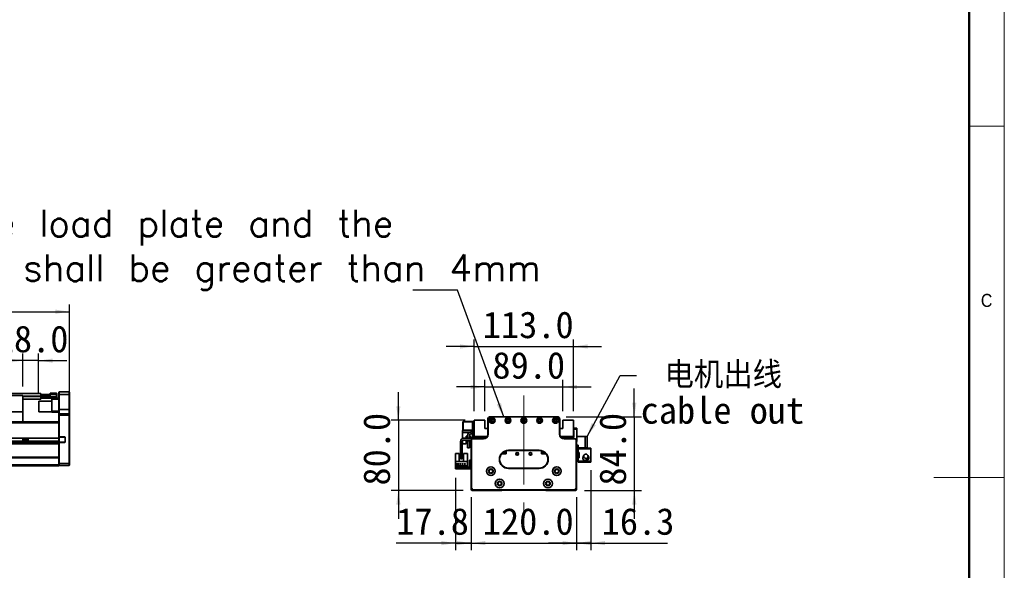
# Model space of a CAD drawing. Header units: millimetres. Extents: x 40 to 3320, y 40 to 2336.
# Tile 9 of 10: x 2200 to 3320, y 1083 to 1709. Entities that reach past the tile are written whole.
import ezdxf

# ---------------------------------------------------------------- set-up
doc = ezdxf.new("R2010")
doc.units = ezdxf.units.MM
doc.header["$LTSCALE"] = 8
doc.linetypes.add('CENTERX2', pattern=[20.32, 12.7, -2.54, 2.54, -2.54])
doc.layers.add('黑色实线', color=7, linetype='Continuous')
doc.styles.add('SLDTEXTSTYLE1', font='Gothic.ttf', dxfattribs={"width": 0.913})
doc.styles.add('SLDTEXTSTYLE8', font='txt')
doc.styles.add('SLDTEXTSTYLE9', font='txt', dxfattribs={"bigfont": 'bigfont'})
doc.dimstyles.new('SLDDIMSTYLE0', dxfattribs={"dimtxt": 30.4, "dimasz": 16, "dimexe": 0, "dimexo": 0.0625, "dimgap": 7.6, "dimtad": 2, "dimdec": 1, "dimrnd": 1e-09, "dimzin": 4, "dimdsep": 46, "dimtxsty": 'SLDTEXTSTYLE8', "dimsah": 1, "dimcen": 0.09, "dimadec": 0, "dimazin": 1, "dimtfac": 1, "dimtdec": 1, "dimtmove": 0, "dimatfit": 0, "dimfxl": 0, "dimfrac": 2, "dimtolj": 1, "dimtzin": 12, "dimarcsym": 0})
doc.dimstyles.new('SLDDIMSTYLE1', dxfattribs={"dimtxt": 30.4, "dimasz": 16, "dimexe": 0, "dimexo": 0.0625, "dimgap": 7.6, "dimtad": 2, "dimdec": 1, "dimrnd": 1e-09, "dimzin": 12, "dimdsep": 46, "dimtxsty": 'SLDTEXTSTYLE8', "dimsah": 1, "dimcen": 0.09, "dimadec": 0, "dimazin": 3, "dimtfac": 1, "dimtdec": 1, "dimtmove": 0, "dimatfit": 0, "dimfxl": 0, "dimfrac": 2, "dimtolj": 1, "dimtzin": 12, "dimarcsym": 0})
doc.dimstyles.new('SLDDIMSTYLE2', dxfattribs={"dimtxt": 0.18, "dimasz": 16, "dimexe": 0, "dimexo": 0.0625, "dimgap": 0, "dimtad": 0, "dimtih": 1, "dimtoh": 1, "dimdec": 0, "dimrnd": 1e-09, "dimzin": 0, "dimdsep": 46, "dimtxsty": 'Standard', "dimsah": 1, "dimcen": 0.09, "dimadec": 0, "dimazin": 0, "dimtfac": 16, "dimtdec": 0, "dimtofl": 0, "dimtmove": 0, "dimatfit": 3, "dimfxl": 0, "dimfrac": 2, "dimtolj": 1, "dimtzin": 0, "dimarcsym": 0})
doc.dimstyles.new('SLDDIMSTYLE5', dxfattribs={"dimtxt": 30.4, "dimasz": 16, "dimexe": 0, "dimexo": 0.0625, "dimgap": 7.6, "dimtad": 2, "dimdec": 1, "dimrnd": 1e-09, "dimzin": 4, "dimdsep": 46, "dimtxsty": 'SLDTEXTSTYLE8', "dimsah": 1, "dimcen": 0.09, "dimadec": 0, "dimazin": 1, "dimtfac": 1, "dimtdec": 1, "dimtofl": 0, "dimtmove": 0, "dimatfit": 3, "dimfxl": 0, "dimfrac": 2, "dimtolj": 1, "dimtzin": 12, "dimarcsym": 0})

# ---------------------------------------------------------------- blocks, each defined once
blk = doc.blocks.new('_D')
at = {"layer": '黑色实线'}
for p, q in [((2713.3, 1165.7), (2713.3, 1105.5)), ((2833.3, 1165.7), (2833.3, 1105.5)), ((2713.3, 1113.5), (2681.3, 1113.5)), ((2713.3, 1113.5), (2833.3, 1113.5)), ((2833.3, 1113.5), (2865.3, 1113.5))]:
    blk.add_line(p, q, dxfattribs=at)
for points in [[(2713.3, 1113.5), (2697.3, 1115.9), (2697.3, 1111.1)], [(2833.3, 1113.5), (2849.3, 1111.1), (2849.3, 1115.9)]]:
    blk.add_solid(points, dxfattribs=at)
at = {"layer": '黑色实线', "insert": (2726.6, 1153.4), "char_height": 30.4, "attachment_point": 1, "style": 'SLDTEXTSTYLE8'}
blk.add_mtext('120.0', dxfattribs=at)
blk = doc.blocks.new('_D_1')
at = {"layer": '黑色实线'}
for p, q in [((2695.5, 1187.9), (2695.5, 1105.5)), ((2713.3, 1165.7), (2713.3, 1105.5)), ((2695.5, 1113.5), (2628.1, 1113.5)), ((2695.5, 1113.5), (2713.3, 1113.5)), ((2713.3, 1113.5), (2745.3, 1113.5))]:
    blk.add_line(p, q, dxfattribs=at)
for points in [[(2695.5, 1113.5), (2679.5, 1115.9), (2679.5, 1111.1)], [(2713.3, 1113.5), (2729.3, 1111.1), (2729.3, 1115.9)]]:
    blk.add_solid(points, dxfattribs=at)
at = {"layer": '黑色实线', "insert": (2628.1, 1153.4), "char_height": 30.4, "attachment_point": 1, "style": 'SLDTEXTSTYLE8'}
blk.add_mtext('17.8', dxfattribs=at)
blk = doc.blocks.new('_D_2')
at = {"layer": '黑色实线'}
for p, q in [((2899, 1257.3), (2899, 1289.3)), ((2821.4, 1257.3), (2907, 1257.3)), ((2899, 1257.3), (2899, 1173.3)), ((2842.4, 1173.3), (2907, 1173.3)), ((2899, 1173.3), (2899, 1141.3))]:
    blk.add_line(p, q, dxfattribs=at)
for points in [[(2899, 1257.3), (2901.4, 1273.3), (2896.6, 1273.3)], [(2899, 1173.3), (2896.6, 1157.3), (2901.4, 1157.3)]]:
    blk.add_solid(points, dxfattribs=at)
at = {"layer": '黑色实线', "insert": (2859.2, 1179), "char_height": 30.4, "attachment_point": 1, "rotation": 90, "style": 'SLDTEXTSTYLE8'}
blk.add_mtext('84.0', dxfattribs=at)
blk = doc.blocks.new('_D_3')
at = {"layer": '黑色实线'}
for p, q in [((2630.5, 1253.3), (2630.5, 1285.3)), ((2706.6, 1253.3), (2622.5, 1253.3)), ((2630.5, 1253.3), (2630.5, 1173.3)), ((2704.1, 1173.3), (2622.5, 1173.3)), ((2630.5, 1173.3), (2630.5, 1141.3))]:
    blk.add_line(p, q, dxfattribs=at)
for points in [[(2630.5, 1253.3), (2632.9, 1269.3), (2628.1, 1269.3)], [(2630.5, 1173.3), (2628.1, 1157.3), (2632.9, 1157.3)]]:
    blk.add_solid(points, dxfattribs=at)
at = {"layer": '黑色实线', "insert": (2590.6, 1179), "char_height": 30.4, "attachment_point": 1, "rotation": 90, "style": 'SLDTEXTSTYLE8'}
blk.add_mtext('80.0', dxfattribs=at)
blk = doc.blocks.new('_D_4')
at = {"layer": '黑色实线'}
for p, q in [((2716.8, 1263.5), (2716.8, 1345.3)), ((2829.8, 1263.5), (2829.8, 1345.3)), ((2716.8, 1337.3), (2684.8, 1337.3)), ((2716.8, 1337.3), (2829.8, 1337.3)), ((2829.8, 1337.3), (2861.8, 1337.3))]:
    blk.add_line(p, q, dxfattribs=at)
for points in [[(2716.8, 1337.3), (2700.8, 1339.7), (2700.8, 1334.9)], [(2829.8, 1337.3), (2845.8, 1334.9), (2845.8, 1339.7)]]:
    blk.add_solid(points, dxfattribs=at)
at = {"layer": '黑色实线', "insert": (2726.6, 1377.2), "char_height": 30.4, "attachment_point": 1, "style": 'SLDTEXTSTYLE8'}
blk.add_mtext('113.0', dxfattribs=at)
blk = doc.blocks.new('_D_5')
at = {"layer": '黑色实线'}
for p, q in [((2728.8, 1291.2), (2696.8, 1291.2)), ((2728.8, 1263.5), (2728.8, 1299.2)), ((2728.8, 1291.2), (2817.8, 1291.2)), ((2817.8, 1263.5), (2817.8, 1299.2)), ((2817.8, 1291.2), (2849.8, 1291.2))]:
    blk.add_line(p, q, dxfattribs=at)
for points in [[(2728.8, 1291.2), (2712.8, 1293.6), (2712.8, 1288.8)], [(2817.8, 1291.2), (2833.8, 1288.8), (2833.8, 1293.6)]]:
    blk.add_solid(points, dxfattribs=at)
at = {"layer": '黑色实线', "insert": (2737.5, 1331.1), "char_height": 30.4, "attachment_point": 1, "style": 'SLDTEXTSTYLE8'}
blk.add_mtext('89.0', dxfattribs=at)
blk = doc.blocks.new('_D_6')
at = {"layer": '黑色实线'}
for p, q in [((2849.6, 1196.5), (2849.6, 1105.5)), ((2833.3, 1164.2), (2833.3, 1105.5)), ((2833.3, 1113.5), (2801.3, 1113.5)), ((2849.6, 1113.5), (2833.3, 1113.5)), ((2849.6, 1113.5), (2936.8, 1113.5))]:
    blk.add_line(p, q, dxfattribs=at)
for points in [[(2833.3, 1113.5), (2817.3, 1115.9), (2817.3, 1111.1)], [(2849.6, 1113.5), (2865.6, 1111.1), (2865.6, 1115.9)]]:
    blk.add_solid(points, dxfattribs=at)
at = {"layer": '黑色实线', "insert": (2861.9, 1153.4), "char_height": 30.4, "attachment_point": 1, "style": 'SLDTEXTSTYLE8'}
blk.add_mtext('16.3', dxfattribs=at)
blk = doc.blocks.new('SW_NOTE_3')
at = {"layer": '黑色实线', "color": 0, "char_height": 30.4, "attachment_point": 1}
for s, insert, style in [(' 电机出线', (4.6, 15.6), 'SLDTEXTSTYLE9'), ('cable out', (4.6, -24.6), 'SLDTEXTSTYLE8')]:
    blk.add_mtext(s, dxfattribs=dict(at, insert=insert, style=style))
blk = doc.blocks.new('SW_NOTE_4')
at = {"layer": '黑色实线', "color": 0, "insert": (-1000.2, 91.3), "char_height": 30.4, "attachment_point": 1, "style": 'SLDTEXTSTYLE9'}
blk.add_mtext('The distance between the load plate and the \\Psteel belt protection belt shall be greater than 4mm', dxfattribs=at)
blk = doc.blocks.new('_D_21')
at = {"layer": '黑色实线'}
for p, q in [((160.2, 1269.2), (160.2, 1384.9)), ((2256.2, 1269.2), (2256.2, 1384.9)), ((160.2, 1376.9), (2256.2, 1376.9))]:
    blk.add_line(p, q, dxfattribs=at)
for points in [[(160.2, 1376.9), (176.2, 1374.5), (176.2, 1379.3)], [(2256.2, 1376.9), (2240.2, 1379.3), (2240.2, 1374.5)]]:
    blk.add_solid(points, dxfattribs=at)
at = {"layer": '黑色实线', "insert": (1164.7, 1416.8), "char_height": 30.4, "attachment_point": 1, "style": 'SLDTEXTSTYLE8'}
blk.add_mtext('2096.0', dxfattribs=at)
blk = doc.blocks.new('_D_24')
at = {"layer": '黑色实线'}
for p, q in [((1953.2, 1291.7), (1953.2, 1329.2)), ((2203.2, 1291.7), (2203.2, 1329.2)), ((2203.2, 1321.2), (1953.2, 1321.2))]:
    blk.add_line(p, q, dxfattribs=at)
for points in [[(1953.2, 1321.2), (1969.2, 1318.8), (1969.2, 1323.6)], [(2203.2, 1321.2), (2187.2, 1323.6), (2187.2, 1318.8)]]:
    blk.add_solid(points, dxfattribs=at)
at = {"layer": '黑色实线', "insert": (2007.9, 1361.1), "char_height": 30.4, "attachment_point": 1, "style": 'SLDTEXTSTYLE8'}
blk.add_mtext('250.0', dxfattribs=at)
blk = doc.blocks.new('_D_25')
at = {"layer": '黑色实线'}
for p, q in [((2203.2, 1291.7), (2203.2, 1329.2)), ((2221.2, 1284.9), (2221.2, 1329.2)), ((2203.2, 1321.2), (2171.2, 1321.2)), ((2221.2, 1321.2), (2203.2, 1321.2)), ((2221.2, 1321.2), (2253.2, 1321.2))]:
    blk.add_line(p, q, dxfattribs=at)
for points in [[(2203.2, 1321.2), (2187.2, 1323.6), (2187.2, 1318.8)], [(2221.2, 1321.2), (2237.2, 1318.8), (2237.2, 1323.6)]]:
    blk.add_solid(points, dxfattribs=at)
at = {"layer": '黑色实线', "insert": (2172.4, 1361.1), "char_height": 30.4, "attachment_point": 1, "style": 'SLDTEXTSTYLE8'}
blk.add_mtext('18.0', dxfattribs=at)

msp = doc.modelspace()

# ---------------------------------------------------------------- linework, layer by layer
at = {"color": 7, "linetype": 'Continuous', "lineweight": 18}
for p, q in [((3320, 40), (3320, 2336)), ((3280, 2296), (3280, 80)), ((3280, 1588), (3320, 1588)), ((3320, 1188), (3240, 1188))]:
    msp.add_line(p, q, dxfattribs=at)
at = {"color": 7, "linetype": 'Continuous', "lineweight": 50}
msp.add_line((3280, 2296), (3280, 80), dxfattribs=at)
at = {"color": 7, "linetype": 'Continuous', "lineweight": 35}
for p, q in [((2223.75, 1283.86), (192.75, 1283.86)), ((2203.25, 1281.51), (1953.25, 1281.51)), ((2203.25, 1281.51), (2203.25, 1263.01)), ((2223.75, 1277.36), (2203.25, 1277.36)), ((2223.29, 1282.48), (2223.29, 1282.71)), ((2223.29, 1282.71), (2223.79, 1282.71)), ((2223.29, 1282.71), (2223.29, 1282.71)), ((2223.75, 1283.86), (2223.75, 1282.71)), ((2223.75, 1281.22), (2223.75, 1280.86)), ((2223.75, 1280.86), (2223.75, 1280.36)), ((2223.79, 1280.71), (2223.75, 1280.71)), ((2223.75, 1280.21), (2224.05, 1280.51)), ((2223.75, 1280.51), (2224.05, 1280.51)), ((2223.75, 1280.36), (2223.75, 1277.36)), ((2223.75, 1280.21), (2224.05, 1280.21)), ((2223.75, 1280.01), (2224.05, 1280.01)), ((2223.75, 1278.81), (2224.05, 1278.51)), ((2223.79, 1282.71), (2223.79, 1280.71)), ((2223.79, 1282.71), (2232.79, 1282.71)), ((2223.79, 1280.71), (2232.79, 1280.71)), ((2224.05, 1280.21), (2224.05, 1280.51)), ((2224.05, 1280.51), (2234.25, 1280.51)), ((2224.05, 1280.21), (2224.05, 1280.01)), ((2234.25, 1280.21), (2224.05, 1280.21)), ((2224.05, 1280.01), (2224.05, 1278.51)), ((2224.05, 1280.01), (2241.45, 1280.01)), ((2241.45, 1278.51), (2224.05, 1278.51)), ((2232.79, 1280.71), (2232.79, 1282.71)), ((2232.79, 1282.71), (2233.29, 1282.71)), ((2233.29, 1280.71), (2232.79, 1280.71)), ((2233.29, 1282.71), (2233.29, 1280.71)), ((2233.29, 1280.71), (2233.75, 1280.71)), ((2233.75, 1280.51), (2233.75, 1280.71)), ((2234.25, 1284.01), (2241.45, 1284.01)), ((2234.25, 1282.51), (2234.25, 1284.01)), ((2241.45, 1282.51), (2234.25, 1282.51)), ((2234.25, 1280.21), (2234.25, 1282.51)), ((2236.25, 1277.51), (2236.25, 1278.51)), ((2244.25, 1277.51), (2236.25, 1277.51)), ((2236.25, 1263.51), (2236.25, 1277.51)), ((2241.45, 1282.51), (2241.45, 1284.01)), ((2241.75, 1283.71), (2241.45, 1284.01)), ((2241.75, 1282.51), (2241.45, 1282.51)), ((2241.45, 1280.01), (2241.45, 1282.51)), ((2241.45, 1278.51), (2241.45, 1280.01)), ((2241.45, 1280.01), (2241.75, 1280.01)), ((2241.45, 1278.51), (2241.75, 1278.81)), ((2241.45, 1278.51), (2244.25, 1278.51)), ((2241.75, 1283.71), (2241.75, 1282.51)), ((2241.75, 1282.51), (2241.75, 1280.01)), ((2241.75, 1280.01), (2241.75, 1278.81)), ((2244.55, 1285.51), (2244.25, 1285.21)), ((2244.25, 1282.51), (2244.25, 1285.21)), ((2244.55, 1282.51), (2244.25, 1282.51)), ((2244.25, 1265.51), (2244.25, 1282.51)), ((2244.55, 1285.51), (2244.55, 1282.51)), ((2244.55, 1285.51), (2255.95, 1285.51)), ((2255.95, 1282.51), (2244.55, 1282.51)), ((2244.55, 1282.51), (2244.55, 1265.51)), ((2255.95, 1282.51), (2255.95, 1285.51)), ((2255.95, 1285.51), (2256.25, 1285.21)), ((2255.95, 1265.51), (2255.95, 1282.51)), ((2255.95, 1282.51), (2256.25, 1282.51)), ((2256.25, 1285.21), (2256.25, 1282.51)), ((2256.25, 1282.51), (2256.25, 1265.51)), ((2221.55, 1275.01), (2221.25, 1274.71)), ((2221.25, 1263.31), (2221.25, 1274.71)), ((2236.25, 1275.01), (2221.55, 1275.01)), ((2221.55, 1275.01), (2221.55, 1263.01)), ((2203.25, 1263.01), (2088.25, 1263.01)), ((2203.25, 1263.01), (2203.25, 1251.51)), ((2221.25, 1263.31), (2221.55, 1263.01)), ((2221.55, 1263.01), (2236.25, 1263.01)), ((2236.25, 1263.51), (2244.25, 1263.51)), ((2236.25, 1262.51), (2236.25, 1263.51)), ((2244.25, 1262.51), (2236.25, 1262.51)), ((2244.55, 1265.51), (2244.25, 1265.51)), ((2244.25, 1260.21), (2244.25, 1265.51)), ((2244.55, 1260.51), (2244.25, 1260.21)), ((2244.25, 1259.01), (2244.25, 1260.21)), ((2244.55, 1259.01), (2244.25, 1259.01)), ((2244.25, 1251.16), (2244.25, 1259.01)), ((2244.55, 1265.51), (2244.55, 1260.51)), ((2244.55, 1265.51), (2255.95, 1265.51)), ((2244.55, 1260.51), (2244.55, 1259.01)), ((2244.55, 1260.51), (2255.95, 1260.51)), ((2255.95, 1259.01), (2244.55, 1259.01)), ((2244.55, 1259.01), (2244.55, 1234.36)), ((2255.95, 1260.51), (2255.95, 1265.51)), ((2256.25, 1265.51), (2255.95, 1265.51)), ((2255.95, 1259.01), (2255.95, 1260.51)), ((2256.25, 1260.21), (2255.95, 1260.51)), ((2256.25, 1259.01), (2255.95, 1259.01)), ((2255.95, 1204.01), (2255.95, 1259.01)), ((2256.25, 1265.51), (2256.25, 1260.21)), ((2256.25, 1260.21), (2256.25, 1259.01)), ((2256.25, 1259.01), (2256.25, 1204.13)), ((2735.28, 1257.34), (2811.28, 1257.34)), ((2735.28, 1257.34), (2735.28, 1257.04)), ((2811.28, 1257.04), (2735.28, 1257.04)), ((2811.28, 1257.34), (2811.28, 1257.04)), ((2244.25, 1251.45), (2088.25, 1251.45)), ((2194.25, 1251.51), (2238.25, 1251.51)), ((2238.25, 1251.51), (2238.25, 1251.45)), ((2244.25, 1251.16), (2244.25, 1250.45)), ((2244.25, 1232.91), (2244.25, 1250.45)), ((2704.08, 1251.84), (2703.78, 1251.54)), ((2704.08, 1251.54), (2703.78, 1251.42)), ((2703.78, 1251.42), (2703.78, 1251.54)), ((2703.78, 1242.27), (2703.78, 1251.42)), ((2704.08, 1251.84), (2704.08, 1251.54)), ((2704.08, 1251.84), (2714.78, 1251.84)), ((2714.78, 1251.54), (2704.08, 1251.54)), ((2704.08, 1251.54), (2704.08, 1242.14)), ((2714.78, 1251.84), (2716.78, 1251.84)), ((2714.78, 1250.84), (2714.78, 1251.84)), ((2716.78, 1250.84), (2714.78, 1250.84)), ((2714.78, 1250.84), (2714.78, 1242.34)), ((2716.78, 1253.34), (2716.78, 1234.84)), ((2728.78, 1253.34), (2716.78, 1253.34)), ((2728.78, 1243.84), (2728.78, 1253.34)), ((2732.28, 1243.84), (2728.78, 1243.84)), ((2732.25, 1254.54), (2732.25, 1252.54)), ((2732.25, 1254.54), (2732.28, 1254.54)), ((2732.25, 1252.54), (2732.28, 1252.54)), ((2732.28, 1237.34), (2732.28, 1254.34)), ((2732.28, 1254.34), (2732.58, 1254.34)), ((2732.58, 1254.34), (2732.58, 1237.34)), ((2813.98, 1237.34), (2813.98, 1254.34)), ((2814.28, 1254.34), (2813.98, 1254.34)), ((2814.27, 1254.54), (2814.3, 1254.54)), ((2814.28, 1254.34), (2814.28, 1237.34)), ((2814.3, 1252.54), (2814.28, 1252.54)), ((2817.78, 1243.84), (2814.28, 1243.84)), ((2814.3, 1254.54), (2814.3, 1252.54)), ((2817.78, 1253.34), (2817.78, 1243.84)), ((2829.78, 1253.34), (2817.78, 1253.34)), ((2829.78, 1234.84), (2829.78, 1253.34)), ((2829.78, 1244.34), (2833.48, 1244.34)), ((2833.48, 1243.34), (2833.48, 1244.34)), ((2833.48, 1244.34), (2833.78, 1244.04)), ((2833.78, 1244.04), (2833.78, 1243.22)), ((2244.25, 1232.91), (2118.25, 1232.91)), ((2203.08, 1232.91), (2203.08, 1229.51)), ((2209.42, 1229.51), (2209.42, 1232.91)), ((2244.25, 1234.36), (2244.55, 1234.36)), ((2244.55, 1234.06), (2244.25, 1234.36)), ((2244.25, 1229.51), (2244.25, 1232.91)), ((2244.55, 1234.36), (2250.75, 1234.36)), ((2244.55, 1234.36), (2244.67, 1234.06)), ((2244.67, 1234.06), (2244.55, 1234.06)), ((2244.55, 1234.06), (2244.55, 1228.36)), ((2250.75, 1234.06), (2244.67, 1234.06)), ((2250.75, 1234.36), (2250.75, 1234.06)), ((2251.25, 1228.86), (2251.25, 1233.56)), ((2251.55, 1233.56), (2251.25, 1233.56)), ((2251.55, 1233.56), (2251.55, 1228.86)), ((2703.48, 1239.24), (2703.48, 1241.84)), ((2703.48, 1241.84), (2714.78, 1241.84)), ((2703.48, 1239.24), (2711.14, 1239.24)), ((2703.48, 1232.59), (2703.48, 1239.24)), ((2703.78, 1242.14), (2703.78, 1242.27)), ((2704.08, 1242.14), (2703.78, 1242.27)), ((2703.78, 1242.14), (2704.08, 1241.84)), ((2704.08, 1242.14), (2704.08, 1241.84)), ((2704.08, 1242.14), (2714.78, 1242.14)), ((2713.28, 1232.84), (2704.78, 1232.84)), ((2707.78, 1235.34), (2709.28, 1235.34)), ((2707.78, 1232.84), (2707.78, 1235.34)), ((2709.28, 1235.86), (2709.28, 1232.84)), ((2711.28, 1235.84), (2711.28, 1232.84)), ((2711.28, 1235.34), (2712.78, 1235.34)), ((2712.78, 1235.34), (2712.78, 1232.84)), ((2714.78, 1242.34), (2716.78, 1242.34)), ((2714.78, 1241.34), (2714.78, 1242.34)), ((2714.78, 1241.34), (2714.78, 1234.34)), ((2716.78, 1241.34), (2714.78, 1241.34)), ((2716.78, 1234.84), (2731.61, 1234.84)), ((2716.78, 1234.84), (2716.78, 1234.34)), ((2717.08, 1232.34), (2717.08, 1234.84)), ((2717.77, 1233.84), (2718.77, 1234.84)), ((2717.77, 1233.84), (2717.77, 1232.34)), ((2718.37, 1232.79), (2719.32, 1233.74)), ((2718.37, 1232.34), (2718.37, 1232.79)), ((2730.75, 1233.74), (2719.32, 1233.74)), ((2729.69, 1234.84), (2729.9, 1234.63)), ((2731.28, 1234.34), (2730.61, 1234.34)), ((2732.58, 1237.34), (2732.28, 1237.34)), ((2814.28, 1237.34), (2813.98, 1237.34)), ((2814.95, 1234.84), (2829.78, 1234.84)), ((2815.94, 1234.34), (2815.28, 1234.34)), ((2827.23, 1233.74), (2815.81, 1233.74)), ((2816.86, 1234.84), (2816.65, 1234.63)), ((2816.65, 1234.63), (2816.86, 1234.84)), ((2816.65, 1234.63), (2816.65, 1234.63)), ((2827.23, 1233.74), (2828.18, 1232.79)), ((2828.78, 1233.84), (2827.78, 1234.84)), ((2828.18, 1232.34), (2828.18, 1232.79)), ((2830.28, 1233.84), (2828.78, 1233.84)), ((2828.78, 1232.34), (2828.78, 1233.84)), ((2833.48, 1243.34), (2829.78, 1243.34)), ((2829.78, 1241.84), (2830.28, 1241.84)), ((2830.28, 1234.84), (2829.78, 1234.84)), ((2830.28, 1241.84), (2830.28, 1233.84)), ((2833.48, 1230.34), (2833.48, 1243.34)), ((2833.78, 1243.22), (2833.48, 1243.34)), ((2833.78, 1243.22), (2833.78, 1230.47)), ((2843.18, 1234.84), (2833.78, 1234.84)), ((2843.18, 1221.84), (2843.18, 1234.84)), ((2843.18, 1234.84), (2845.18, 1234.84)), ((2845.18, 1234.84), (2845.18, 1221.84)), ((2244.25, 1226.45), (2117.49, 1226.45)), ((2244.25, 1229.51), (2118.25, 1229.51)), ((2209.42, 1231.51), (2203.08, 1231.51)), ((2244.25, 1227.45), (2244.25, 1229.51)), ((2244.55, 1228.36), (2244.25, 1228.06)), ((2244.55, 1228.06), (2244.25, 1228.06)), ((2244.25, 1227.45), (2244.25, 1226.74)), ((2244.25, 1211.16), (2244.25, 1226.74)), ((2244.67, 1228.36), (2244.55, 1228.06)), ((2244.55, 1228.36), (2244.67, 1228.36)), ((2250.75, 1228.06), (2244.55, 1228.06)), ((2244.55, 1228.06), (2244.55, 1204.01)), ((2244.67, 1228.36), (2250.75, 1228.36)), ((2250.75, 1228.06), (2250.75, 1228.36)), ((2251.55, 1228.86), (2251.25, 1228.86)), ((2701.28, 1229.34), (2701.28, 1210.34)), ((2703.28, 1229.34), (2703.28, 1210.34)), ((2703.48, 1226.34), (2703.48, 1230.09)), ((2707.78, 1226.34), (2703.48, 1226.34)), ((2713.28, 1230.84), (2704.78, 1230.84)), ((2707.78, 1226.34), (2707.78, 1230.84)), ((2709.28, 1230.84), (2709.28, 1229.84)), ((2709.28, 1229.84), (2711.28, 1229.84)), ((2709.28, 1221.84), (2709.28, 1229.84)), ((2711.28, 1221.84), (2709.28, 1221.84)), ((2711.28, 1230.84), (2711.28, 1229.84)), ((2711.28, 1229.84), (2711.28, 1221.84)), ((2712.78, 1230.84), (2712.78, 1226.34)), ((2713.28, 1226.34), (2712.78, 1226.34)), ((2713.58, 1230.84), (2713.28, 1230.84)), ((2713.28, 1175.84), (2713.28, 1230.84)), ((2713.58, 1230.84), (2713.58, 1175.97)), ((2714.78, 1232.04), (2714.78, 1232.34)), ((2714.78, 1232.34), (2727.28, 1232.34)), ((2727.28, 1232.04), (2714.78, 1232.04)), ((2727.28, 1232.04), (2727.28, 1232.34)), ((2819.28, 1232.34), (2831.78, 1232.34)), ((2819.28, 1232.34), (2819.28, 1232.04)), ((2831.78, 1232.04), (2819.28, 1232.04)), ((2831.78, 1232.34), (2831.78, 1232.04)), ((2832.98, 1175.97), (2832.98, 1230.84)), ((2833.28, 1230.84), (2832.98, 1230.84)), ((2833.28, 1230.84), (2833.28, 1175.84)), ((2833.28, 1230.34), (2833.48, 1230.34)), ((2833.48, 1229.34), (2833.28, 1229.34)), ((2835.18, 1224.84), (2833.28, 1224.84)), ((2833.78, 1230.47), (2833.48, 1230.34)), ((2833.48, 1229.34), (2833.48, 1230.34)), ((2833.78, 1229.64), (2833.48, 1229.34)), ((2833.78, 1230.47), (2833.78, 1229.64)), ((2835.18, 1221.84), (2835.18, 1224.84)), ((2843.18, 1221.84), (2835.18, 1221.84)), ((2835.18, 1221.84), (2835.18, 1220.64)), ((2841.18, 1221.84), (2841.18, 1221.64)), ((2849.58, 1221.64), (2841.18, 1221.64)), ((2845.18, 1221.84), (2843.18, 1221.84)), ((2849.58, 1221.64), (2849.58, 1220.64)), ((2244.25, 1211.45), (172.25, 1211.45)), ((2244.25, 1210.45), (172.25, 1210.45)), ((2244.25, 1211.16), (2244.25, 1210.45)), ((2244.25, 1202.51), (2244.25, 1210.45)), ((2695.48, 1215.54), (2699.78, 1215.54)), ((2695.48, 1215.54), (2695.48, 1206.24)), ((2699.78, 1206.54), (2699.78, 1215.54)), ((2701.28, 1210.34), (2703.28, 1210.34)), ((2701.28, 1209.34), (2701.28, 1210.34)), ((2703.28, 1210.34), (2703.28, 1209.34)), ((2704.78, 1215.54), (2704.78, 1206.54)), ((2704.78, 1215.54), (2709.08, 1215.54)), ((2709.08, 1215.54), (2709.08, 1206.24)), ((2747.85, 1214.94), (2753.28, 1214.94)), ((2747.93, 1215.04), (2753.28, 1215.04)), ((2750.53, 1215.34), (2748.18, 1215.34)), ((2751.17, 1215.98), (2750.53, 1215.34)), ((2750.67, 1215.34), (2750.53, 1215.34)), ((2750.67, 1215.34), (2751.77, 1216.44)), ((2751.17, 1215.98), (2751.17, 1217.72)), ((2751.77, 1216.44), (2751.77, 1218)), ((2753.28, 1214.94), (2753.28, 1218.52)), ((2755.78, 1219.14), (2790.78, 1219.14)), ((2755.78, 1219.14), (2755.78, 1218.84)), ((2790.78, 1218.84), (2755.78, 1218.84)), ((2790.78, 1219.14), (2790.78, 1218.84)), ((2793.28, 1218.52), (2793.28, 1214.94)), ((2793.28, 1215.04), (2798.62, 1215.04)), ((2793.28, 1214.94), (2798.7, 1214.94)), ((2794.28, 1218.21), (2794.28, 1215.04)), ((2795.08, 1217.87), (2795.08, 1216.14)), ((2795.08, 1217.87), (2795.08, 1216.14)), ((2795.08, 1216.14), (2795.88, 1215.34)), ((2795.88, 1215.34), (2795.08, 1216.14)), ((2795.08, 1216.14), (2795.08, 1216.14)), ((2795.38, 1215.98), (2795.38, 1217.72)), ((2795.38, 1215.98), (2795.38, 1217.72)), ((2796.02, 1215.34), (2795.38, 1215.98)), ((2795.38, 1215.98), (2795.38, 1215.98)), ((2795.38, 1215.98), (2796.02, 1215.34)), ((2796.02, 1215.34), (2795.88, 1215.34)), ((2795.88, 1215.34), (2795.88, 1215.34)), ((2798.37, 1215.34), (2796.02, 1215.34)), ((2835.18, 1216.64), (2835.18, 1220.64)), ((2835.18, 1220.64), (2849.58, 1220.64)), ((2836.18, 1216.64), (2835.18, 1216.64)), ((2835.18, 1216.64), (2835.18, 1216.14)), ((2835.18, 1216.14), (2835.18, 1211.14)), ((2836.18, 1216.14), (2835.18, 1216.14)), ((2835.18, 1210.64), (2835.18, 1211.14)), ((2835.18, 1211.14), (2836.18, 1211.14)), ((2835.18, 1206.64), (2835.18, 1210.64)), ((2835.18, 1210.64), (2836.18, 1210.64)), ((2836.18, 1210.64), (2836.18, 1216.64)), ((2840.62, 1211.44), (2840.53, 1210.64)), ((2840.86, 1212.08), (2840.72, 1211.76)), ((2840.74, 1212.22), (2840.77, 1212.23)), ((2840.77, 1212.23), (2841.15, 1212.81)), ((2840.93, 1212.15), (2840.77, 1212.23)), ((2840.89, 1212.06), (2840.77, 1212.12)), ((2846.07, 1211.19), (2846.09, 1211.22)), ((2849.58, 1220.64), (2849.58, 1206.64)), ((2244.25, 1202.51), (172.25, 1202.51)), ((2244.25, 1201.51), (172.25, 1201.51)), ((2244.25, 1204.13), (2244.55, 1204.01)), ((2244.25, 1201.51), (2244.25, 1202.51)), ((2244.25, 1202.31), (2244.55, 1202.01)), ((2244.55, 1204.01), (2244.55, 1202.01)), ((2244.55, 1204.01), (2255.95, 1204.01)), ((2255.95, 1202.01), (2244.55, 1202.01)), ((2256.25, 1204.13), (2255.95, 1204.01)), ((2255.95, 1202.01), (2255.95, 1204.01)), ((2256.25, 1202.31), (2255.95, 1202.01)), ((2256.25, 1204.13), (2256.25, 1202.31)), ((2695.48, 1206.24), (2695.48, 1200.04)), ((2709.08, 1206.24), (2695.48, 1206.24)), ((2695.48, 1198.04), (2695.48, 1200.04)), ((2695.48, 1200.04), (2696.48, 1200.04)), ((2695.78, 1201.34), (2695.78, 1200.64)), ((2708.78, 1201.34), (2695.78, 1201.34)), ((2695.78, 1200.64), (2708.78, 1200.64)), ((2696.48, 1200.04), (2696.48, 1198.04)), ((2710.28, 1200.04), (2696.48, 1200.04)), ((2696.72, 1203.59), (2696.72, 1203.29)), ((2699.22, 1203.59), (2696.72, 1203.59)), ((2696.72, 1203.29), (2699.22, 1203.29)), ((2699.22, 1203.29), (2699.22, 1203.59)), ((2704.78, 1206.54), (2699.78, 1206.54)), ((2700.26, 1203.59), (2700.26, 1203.29)), ((2701.76, 1203.59), (2700.26, 1203.59)), ((2700.26, 1203.29), (2701.76, 1203.29)), ((2703.28, 1209.34), (2701.28, 1209.34)), ((2701.76, 1203.29), (2701.76, 1203.59)), ((2702.8, 1203.59), (2702.8, 1203.29)), ((2704.3, 1203.59), (2702.8, 1203.59)), ((2702.8, 1203.29), (2704.3, 1203.29)), ((2704.3, 1203.29), (2704.3, 1203.59)), ((2706.84, 1203.59), (2705.34, 1203.59)), ((2705.34, 1203.59), (2705.34, 1203.29)), ((2705.34, 1203.29), (2706.84, 1203.29)), ((2706.84, 1203.29), (2706.84, 1203.59)), ((2708.78, 1200.64), (2708.78, 1201.34)), ((2709.08, 1200.04), (2709.08, 1206.24)), ((2710.28, 1200.04), (2710.28, 1198.04)), ((2711.28, 1207.04), (2711.28, 1208.04)), ((2711.28, 1208.04), (2713.28, 1208.04)), ((2713.28, 1207.04), (2711.28, 1207.04)), ((2711.28, 1199.04), (2711.28, 1207.04)), ((2711.28, 1198.04), (2711.28, 1199.04)), ((2711.28, 1199.04), (2713.28, 1199.04)), ((2755.78, 1198.84), (2790.78, 1198.84)), ((2755.78, 1198.84), (2755.78, 1198.54)), ((2790.78, 1198.84), (2790.78, 1198.54)), ((2849.58, 1206.64), (2835.18, 1206.64)), ((2835.18, 1206.64), (2835.18, 1205.44)), ((2841.18, 1205.44), (2835.18, 1205.44)), ((2840.77, 1209.05), (2840.74, 1209.06)), ((2841.18, 1205.64), (2849.58, 1205.64)), ((2841.18, 1205.64), (2841.18, 1205.44)), ((2849.58, 1206.64), (2849.58, 1205.64)), ((2696.48, 1198.04), (2695.48, 1198.04)), ((2710.28, 1198.04), (2696.48, 1198.04)), ((2713.28, 1198.04), (2711.28, 1198.04)), ((2790.78, 1198.54), (2755.78, 1198.54)), ((2713.58, 1175.97), (2713.28, 1175.84)), ((2715.28, 1173.84), (2713.28, 1175.84)), ((2713.28, 1174.34), (2713.28, 1175.84)), ((2714.28, 1173.34), (2713.28, 1174.34)), ((2713.58, 1175.97), (2715.4, 1174.14)), ((2748.28, 1173.34), (2714.28, 1173.34)), ((2715.4, 1174.14), (2715.28, 1173.84)), ((2831.28, 1173.84), (2715.28, 1173.84)), ((2715.4, 1174.14), (2831.15, 1174.14)), ((2748.28, 1173.34), (2748.78, 1173.84)), ((2798.28, 1173.34), (2797.78, 1173.84)), ((2832.28, 1173.34), (2798.28, 1173.34)), ((2831.15, 1174.14), (2832.98, 1175.97)), ((2831.15, 1174.14), (2831.28, 1173.84)), ((2833.28, 1175.84), (2831.28, 1173.84)), ((2832.28, 1173.34), (2833.28, 1174.34)), ((2832.98, 1175.97), (2833.28, 1175.84)), ((2833.28, 1174.34), (2833.28, 1175.84))]:
    msp.add_line(p, q, dxfattribs=at)
at = {"color": 8, "linetype": 'Continuous', "lineweight": 35}
for p, q in [((2223.75, 1280.86), (2203.25, 1280.86)), ((2223.75, 1280.36), (2203.25, 1280.36)), ((2244.25, 1250.45), (2088.25, 1250.45)), ((2244.25, 1227.45), (2118.25, 1227.45))]:
    msp.add_line(p, q, dxfattribs=at)
at = {"color": 7, "linetype": 'Continuous', "lineweight": 35, "flags": 128}
msp.add_lwpolyline([(2710.28, 1198.04), (2710.86, 1198.1), (2711.28, 1198.21)], dxfattribs=at)
at = {"color": 7, "linetype": 'Continuous', "lineweight": 35}
for centre, radius in [((2737.28, 1253.09), 3.25), ((2737.28, 1253.09), 3), ((2755.28, 1253.09), 3.25), ((2755.28, 1253.09), 3), ((2773.28, 1253.09), 3.25), ((2773.28, 1253.09), 3), ((2791.28, 1253.09), 3.25), ((2791.28, 1253.09), 3), ((2809.28, 1253.09), 3.25), ((2809.28, 1253.09), 3), ((2737.28, 1253.09), 1.6), ((2737.28, 1253.09), 1.25), ((2755.28, 1253.09), 1.6), ((2755.28, 1253.09), 1.25), ((2773.28, 1253.09), 1.6), ((2773.28, 1253.09), 1.25), ((2791.28, 1253.09), 1.6), ((2791.28, 1253.09), 1.25), ((2809.28, 1253.09), 1.6), ((2809.28, 1253.09), 1.25), ((2765.78, 1215.04), 1.53), ((2765.78, 1215.04), 1.25), ((2780.78, 1215.04), 1.53), ((2780.78, 1215.04), 1.25), ((2735.78, 1195.37), 5.03), ((2735.78, 1195.37), 5), ((2810.78, 1195.37), 5.03), ((2810.78, 1195.37), 5), ((2735.78, 1195.37), 2.65), ((2735.78, 1195.37), 2.1), ((2810.78, 1195.37), 2.65), ((2810.78, 1195.37), 2.1), ((2745.78, 1181.37), 5.02), ((2745.78, 1181.37), 5), ((2745.78, 1181.37), 2.65), ((2745.78, 1181.37), 2.1), ((2800.78, 1181.37), 5.03), ((2800.78, 1181.37), 5), ((2800.78, 1181.37), 2.65), ((2800.78, 1181.37), 2.1)]:
    msp.add_circle(centre, radius, dxfattribs=at)
for centre, radius, start, end in [((2735.28, 1254.34), 3, 90, 180), ((2735.28, 1254.34), 2.7, 90, 180), ((2811.28, 1254.34), 3, 0, 90), ((2811.28, 1254.34), 2.7, 0, 90), ((2250.75, 1233.56), 0.8, 0, 90), ((2250.75, 1233.56), 0.5, 0, 90), ((2704.78, 1229.34), 3.5, 90, 180), ((2713.28, 1235.86), 4, 94.78019, 180), ((2713.28, 1235.84), 2, 94.78019, 180), ((2712.78, 1241.84), 2, 274.78019, 0), ((2712.78, 1241.82), 4, 274.78019, 300), ((2713.28, 1234.34), 1.5, 270, 0), ((2713.28, 1234.34), 3.5, 325.1501, 0), ((2727.28, 1237.34), 5.3, 270, 0), ((2727.28, 1237.34), 5, 270, 0), ((2730.61, 1235.34), 1, 224.99989, 270), ((2819.28, 1237.34), 5.3, 180, 270), ((2819.28, 1237.34), 5, 180, 270), ((2815.94, 1235.34), 1, 270, 315.00006), ((2815.94, 1235.34), 1, 270, 315.00006), ((2250.75, 1228.86), 0.8, 270, 0), ((2250.75, 1228.86), 0.5, 270, 0), ((2704.78, 1229.34), 1.5, 90, 180), ((2714.78, 1230.84), 1.5, 90, 180), ((2714.78, 1230.84), 1.2, 90, 180), ((2831.78, 1230.84), 1.5, 0, 90), ((2831.78, 1230.84), 1.2, 0, 90), ((2755.78, 1208.84), 10.3, 90, 270), ((2755.78, 1208.84), 10, 90, 270), ((2790.78, 1208.84), 10.3, 270, 90), ((2790.78, 1208.84), 10, 270, 90), ((2843.78, 1210.64), 3.4, 207.88541, 44.31348), ((2843.78, 1210.64), 3.45, 237.57421, 0), ((2843.78, 1210.64), 2.5, 274.06825, 11.05475), ((2843.78, 1210.64), 2.6, 277.27427, 10.90897), ((2843.78, 1210.64), 3.45, 0, 47.89891), ((2710.28, 1201.04), 1, 270, 0)]:
    msp.add_arc(centre, radius, start, end, dxfattribs=at)
for points, knots in [([(2841.6, 1213.57), (2841.42, 1213.21), (2841.09, 1212.55), (2840.63, 1211.49), (2840.41, 1210.67), (2840.35, 1210), (2840.45, 1209.44), (2840.68, 1208.84), (2841.13, 1208.24), (2841.82, 1207.8), (2842.54, 1207.57), (2843.3, 1207.56), (2844.01, 1207.8), (2844.19, 1207.92), (2844.15, 1207.96), (2844.13, 1207.97)], [0, 0, 0, 0, 0.1800951, 0.3300039, 0.4496506, 0.5397462, 0.5746245, 0.6053216, 0.6784031, 0.7214106, 0.7619858, 0.8291655, 0.8886629, 0.9606031, 1, 1, 1, 1]), ([(2845.16, 1214.4), (2845.41, 1214.18), (2845.91, 1213.72), (2846.32, 1212.8), (2846.36, 1211.88), (2846.08, 1211.09), (2845.57, 1210.47), (2844.87, 1210.06), (2844.07, 1209.89), (2843.23, 1210), (2842.45, 1210.37), (2841.83, 1210.97), (2841.44, 1211.73), (2841.35, 1212.58), (2841.45, 1213.34), (2841.8, 1213.93), (2842.33, 1214.35), (2843.06, 1214.6), (2843.81, 1214.67), (2844.35, 1214.7), (2844.61, 1214.69), (2844.7, 1214.69), (2844.72, 1214.68), (2844.79, 1214.65), (2844.95, 1214.56), (2845.08, 1214.46), (2845.16, 1214.4)], [0, 0, 0, 0, 0.0648177, 0.1297788, 0.1897334, 0.2426203, 0.2944119, 0.3462439, 0.3987242, 0.4521993, 0.5066008, 0.5614519, 0.6160533, 0.6697723, 0.7270698, 0.7653794, 0.8036913, 0.8589088, 0.914229, 0.9495541, 0.9640019, 0.964851, 0.9657589, 0.9687103, 0.9805284, 1, 1, 1, 1]), ([(2846, 1209.5), (2846.1, 1209.75), (2846.3, 1210.22), (2846.34, 1210.73), (2846.25, 1211.03), (2846.23, 1211.12)], [0, 0, 0, 0, 0.43595688, 0.82676894, 1, 1, 1, 1])]:
    msp.add_open_spline(points, degree=3, knots=knots, dxfattribs=at)
at = {"layer": '黑色实线', "linetype": 'CENTERX2', "lineweight": 18}
msp.add_line((2773.28, 1281.64), (2773.28, 1125.04), dxfattribs=at)

# ---------------------------------------------------------------- block references
at = {"layer": '黑色实线'}
for name, p in [('SW_NOTE_4', (2647.15, 1401.43)), ('SW_NOTE_3', (2901.63, 1304.45))]:
    msp.add_blockref(name, p, dxfattribs=at)

# ---------------------------------------------------------------- texts
at = {"color": 7, "linetype": 'Continuous', "lineweight": 0, "insert": (3293.33, 1397.17), "char_height": 14.82, "attachment_point": 1, "style": 'SLDTEXTSTYLE1'}
msp.add_mtext('C', dxfattribs=at)

# ---------------------------------------------------------------- dimensions: what is measured, and where the dimension line sits
at = {"layer": '黑色实线'}
for base, p1, p2, dimstyle, picture, middle in [((2256.25, 1376.9), (160.25, 1259.01), (2256.25, 1259.01), 'SLDDIMSTYLE5', '_D_21', (1224.07, 1376.9)), ((2829.78, 1337.34), (2716.78, 1253.34), (2829.78, 1253.34), 'SLDDIMSTYLE0', '_D_4', (2774.98, 1337.34)), ((1953.25, 1321.17), (2203.25, 1281.51), (1953.25, 1281.51), 'SLDDIMSTYLE5', '_D_24', (2056.3, 1321.17)), ((2203.25, 1321.17), (2221.25, 1274.71), (2203.25, 1281.51), 'SLDDIMSTYLE0', '_D_25', (2209.87, 1321.17)), ((2817.78, 1291.18), (2728.78, 1253.34), (2817.78, 1253.34), 'SLDDIMSTYLE0', '_D_5', (2774.98, 1291.18)), ((2833.28, 1113.49), (2849.58, 1206.64), (2833.28, 1174.34), 'SLDDIMSTYLE1', '_D_6', (2899.34, 1113.49)), ((2713.28, 1113.49), (2695.48, 1198.04), (2713.28, 1175.84), 'SLDDIMSTYLE1', '_D_1', (2665.56, 1113.49)), ((2833.28, 1113.49), (2713.28, 1175.84), (2833.28, 1175.84), 'SLDDIMSTYLE0', '_D', (2774.98, 1113.49))]:
    dim = msp.add_linear_dim(base=base, p1=p1, p2=p2, dimstyle=dimstyle, dxfattribs=at)
    dim.commit()
    dim.dimension.update_dxf_attribs({"geometry": picture, "text_midpoint": middle, "dimtype": 160})
for base, p1, p2, picture, middle in [((2899.04, 1173.34), (2811.28, 1257.34), (2832.28, 1173.34), '_D_2', (2899.04, 1216.46)), ((2630.5, 1173.34), (2716.78, 1253.34), (2714.28, 1173.34), '_D_3', (2630.5, 1216.46))]:
    dim = msp.add_linear_dim(base=base, p1=p1, p2=p2, angle=90, dimstyle='SLDDIMSTYLE0', dxfattribs=at)
    dim.commit()
    dim.dimension.update_dxf_attribs({"geometry": picture, "text_midpoint": middle, "dimtype": 160})

# ---------------------------------------------------------------- leaders
for points in [[(2750.36, 1257.04), (2697.95, 1401.43), (2647.15, 1401.43)], [(2845.18, 1234.84), (2882.88, 1304.45), (2901.63, 1304.45)]]:
    msp.add_leader(points, dimstyle='SLDDIMSTYLE2', dxfattribs=at)

doc.saveas('drawing.dxf')
